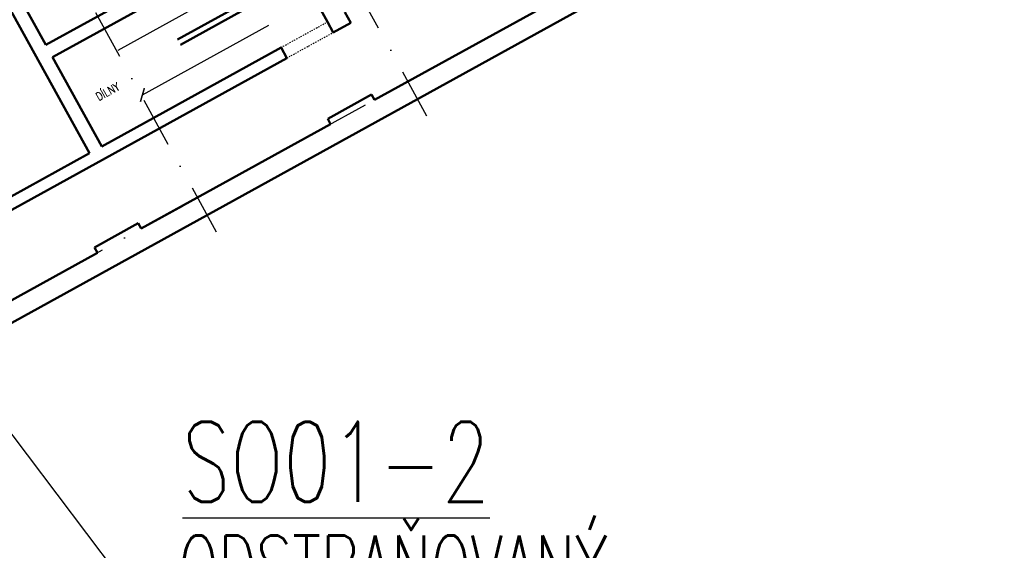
# Model space of a CAD drawing. Header units: millimetres. Extents: x 2886542 to 7567581, y -792623 to 134766.
# Tile 115 of 256: x 4448203 to 4472793, y -527613 to -514377. Entities that reach past the tile are written whole.
import ezdxf

# ---------------------------------------------------------------- set-up
doc = ezdxf.new("R2010")
doc.units = ezdxf.units.MM
doc.linetypes.add('DASHDOT', pattern=[1, 0.5, -0.25, 0, -0.25])
doc.linetypes.add('DIVIDE', pattern=[1.25, 0.5, -0.25, 0, -0.25, 0, -0.25])
for name, color, linetype in [('IN_C_CERCHOVANA', 7, 'DIVIDE'), ('IN_C_OSA', 6, 'DASHDOT'), ('IN_TEXT', 7, 'Continuous'), ('požárničina', 10, 'Continuous')]:
    doc.layers.add(name, color=color, linetype=linetype)
doc.layers.add('IN_C_TLUSTA', color=5, linetype='Continuous', lineweight=50)
doc.styles.add('KOTY', font='SIMPLEX.SHX', dxfattribs={"width": 0.7})
doc.styles.add('ROMAND', font='romand.shx', dxfattribs={"width": 0.85})
doc.dimstyles.new('IN_100', dxfattribs={"dimtxt": 200, "dimasz": 80, "dimexe": 40, "dimexo": 250, "dimgap": 150, "dimtad": 1, "dimdec": 4, "dimrnd": 5, "dimdsep": 46, "dimlunit": 6, "dimtxsty": 'KOTY', "dimblk": 'ARCHTICK', "dimcen": 40, "dimclrd": 256, "dimclrt": 7, "dimadec": 0, "dimazin": 0, "dimtfac": 1, "dimtdec": 4, "dimtmove": 1, "dimatfit": 3, "dimldrblk": 'ARCHTICK', "dimfxl": 0, "dimtolj": 1, "dimtzin": 0, "dimlwd": -1, "dimlwe": -1, "dimarcsym": 0})
doc.dimstyles.new('IP 1_100', dxfattribs={"dimscale": 100, "dimtxt": 2.5, "dimasz": 2, "dimexe": 1, "dimexo": 5, "dimgap": 1, "dimtad": 1, "dimdec": 0, "dimzin": 0, "dimdsep": 46, "dimtxsty": 'ROMAND', "dimblk": 'ARCHTICK', "dimcen": 0.09, "dimdle": 1, "dimclrd": 256, "dimclre": 256, "dimclrt": 7, "dimadec": 0, "dimazin": 0, "dimtfac": 1, "dimtdec": 0, "dimtix": 1, "dimtmove": 2, "dimatfit": 3, "dimldrblk": 'OBLIQUE', "dimfxl": 0, "dimtolj": 1, "dimtzin": 0, "dimarcsym": 0})

# ---------------------------------------------------------------- blocks, each defined once
blk = doc.blocks.new('_ArchTick')
at = {"color": 0, "linetype": 'ByBlock', "const_width": 0.15}
blk.add_lwpolyline([(-0.5, -0.5), (0.5, 0.5)], dxfattribs=at)
blk = doc.blocks.new('nástrojárna')
at = {"layer": 'IN_C_CERCHOVANA', "color": 250, "ltscale": 50}
for p, q in [((4181149, -616814), (4182469, -616814)), ((4181149, -617114), (4182469, -617114))]:
    blk.add_line(p, q, dxfattribs=at)
at = {"layer": 'IN_C_OSA', "color": 250, "ltscale": 2500}
for p, q in [((4177514, -620070), (4177514, -594801)), ((4183514, -620070), (4183514, -594801)), ((4163557, -619084), (4196081, -619084))]:
    blk.add_line(p, q, dxfattribs=at)
at = {"layer": 'IN_C_TLUSTA', "color": 250}
for p, q in [((4175684, -609114), (4175684, -616814)), ((4176034, -609114), (4176034, -613924)), ((4176034, -613924), (4178994, -613924)), ((4176034, -614274), (4182469, -614274)), ((4176034, -614274), (4176034, -616814)), ((4182469, -614274), (4182469, -616814)), ((4180999, -615394), (4178978, -615394)), ((4181149, -615544), (4178978, -615544)), ((4167124, -616814), (4175684, -616814)), ((4176034, -616814), (4181149, -616814)), ((4181149, -617114), (4181149, -616814)), ((4182469, -617114), (4182469, -616814)), ((4182969, -617114), (4182969, -616814)), ((4181149, -617114), (4166529, -617114)), ((4182969, -617114), (4182469, -617114)), ((4170489, -619084), (4174659, -619084)), ((4174659, -618934), (4175909, -618934)), ((4174659, -618934), (4174659, -619084)), ((4175909, -618934), (4175909, -619084)), ((4175909, -619084), (4177089, -619084)), ((4175909, -619084), (4181309, -619084)), ((4181309, -618934), (4182559, -618934)), ((4181309, -618934), (4181309, -619084)), ((4182559, -618934), (4182559, -619084)), ((4182559, -619084), (4187959, -619084)), ((4170489, -619584), (4200246, -619584))]:
    blk.add_line(p, q, dxfattribs=at)
at = {"layer": 'IN_TEXT', "color": 250, "insert": (4176512, -615789), "char_height": 200, "width": 2497.38, "attachment_point": 7, "style": 'ROMAND'}
blk.add_mtext('{\\C0;DÍLNY}', dxfattribs=at)
at = {"layer": 'IN_TEXT', "color": 250}
for points in [[(4181149, -614909), (4177544, -614909)], [(4177544, -616179), (4181149, -616179)]]:
    blk.add_leader(points, dimstyle='IN_100', override={"dimasz": 250, "dimgap": 150, "dimtad": 0}, dxfattribs=at)

msp = doc.modelspace()

# ---------------------------------------------------------------- block references
at = {"layer": 'požárničina', "color": 1, "linetype": 'Continuous', "lineweight": 50, "rotation": 28.85998199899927}
msp.add_blockref('nástrojárna', (495155.3, -1992981.3), dxfattribs=at)

# ---------------------------------------------------------------- texts
at = {"layer": 'IN_TEXT', "attachment_point": 1, "style": 'KOTY'}
for s, insert, char_height, width in [('{\\LSO01-2}', (4452265.6, -524406.3), 2000, 6757.857), ('ODSTRAŇOVANÝ KOMÍN 7,1m{\\fISOCPEUR|b0|i0|c238|p34;²}', (4452173.9, -527247.4), 1500, 15598.124)]:
    msp.add_mtext(s, dxfattribs=dict(at, insert=insert, char_height=char_height, width=width))

# ---------------------------------------------------------------- leaders
at = {"layer": 'IN_TEXT'}
for points in [[(4436448.4, -509494.2), (4451695.4, -529594.2), (4466270.6, -529594.2)], [(4421904.5, -515824.5), (4436020.1, -538932.2), (4450669.8, -538932.2)]]:
    msp.add_leader(points, dimstyle='IP 1_100', override={"dimasz": 35, "dimtad": 0}, dxfattribs=at)

doc.saveas('drawing.dxf')
